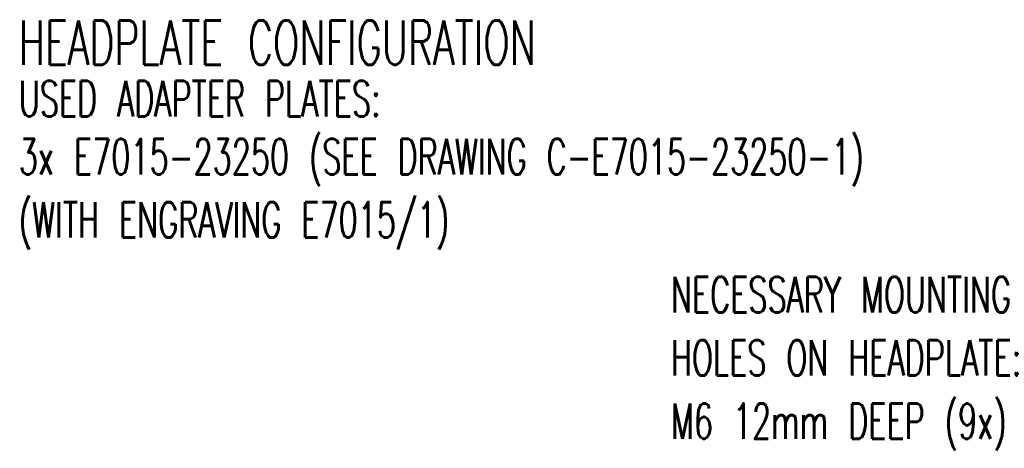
# Model space of a CAD drawing. Extents: x -1765 to 4890, y -3431 to 1272.
# Tile 72 of 189: x -652 to 283, y -1309 to -902. Entities that reach past the tile are written whole.
import ezdxf

# ---------------------------------------------------------------- set-up
doc = ezdxf.new("R2010")
doc.units = 0
doc.layers.add('1', color=7, linetype='CONTINUOUS')
doc.styles.add('CONVERTER_2', font='txt.shx', dxfattribs={"width": 0.63})

# ---------------------------------------------------------------- blocks, each defined once
blk = doc.blocks.new('TEXT__62', base_point=(-2000, -2800))
at = {"layer": '1', "color": 7, "style": 'CONVERTER_2', "width": 0.63}
blk.add_text('HEADPLATE CONFIGURATION', height=42, dxfattribs=at).set_placement((-652.36, -944.98))
at = {"layer": '1', "color": 1, "style": 'CONVERTER_2', "width": 0.63}
for s, p in [('USED ADAPTER PLATES:', (-652.36, -993.98)), ('3x E7015-23250 (SEE DRAWING C-E7015-23250-1)', (-652.36, -1048.98)), ('(WITH ENGRAVING E7015/1)', (-652.36, -1108.98)), ('NECESSARY MOUNTING', (-33.36, -1179.98)), ('HOLES ON HEADPLATE:', (-33.36, -1239.98)), ('M6 12mm DEEP (9x)', (-33.36, -1299.98))]:
    blk.add_text(s, height=33.6, dxfattribs=at).set_placement(p)

msp = doc.modelspace()

# ---------------------------------------------------------------- block references
at = {"layer": '1'}
msp.add_blockref('TEXT__62', (-2000, -2800), dxfattribs=at)

doc.saveas('drawing.dxf')
